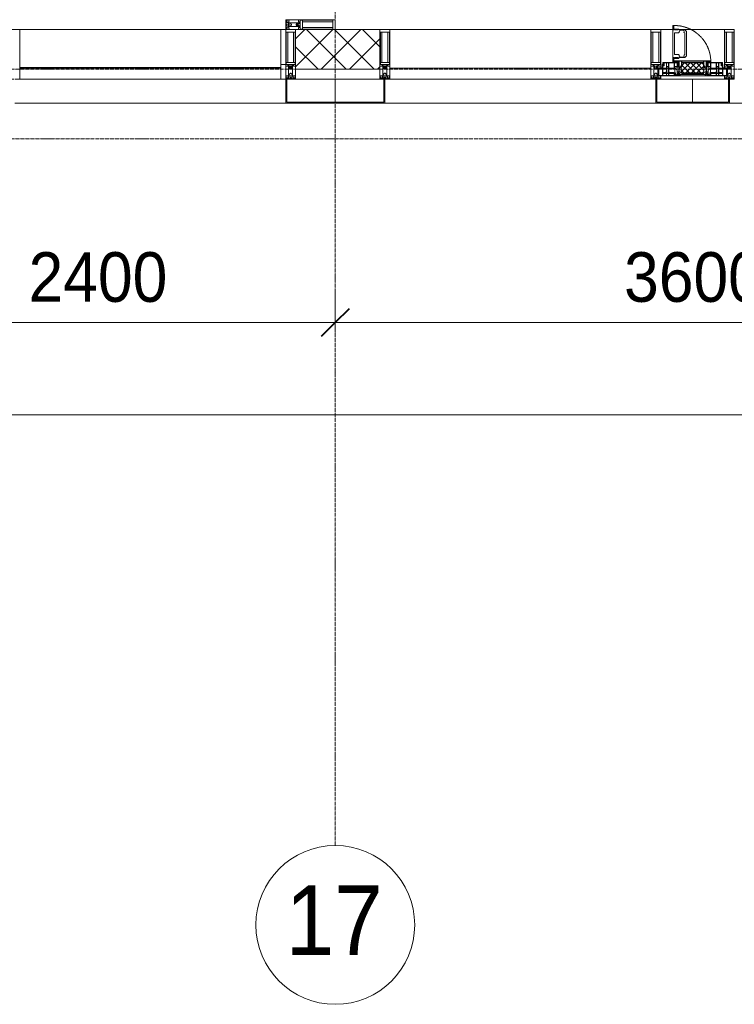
# Model space of a CAD drawing. Header units: millimetres. Extents: x 5617 to 125204, y 7718 to 237738.
# Tile 3 of 71: x 33349 to 36949, y 55190 to 60150. Entities that reach past the tile are written whole.
import ezdxf

# ---------------------------------------------------------------- set-up
doc = ezdxf.new("R2010")
doc.units = ezdxf.units.MM
for name, pattern in [('-D1-02х01', [3, 2, -1]), ('ADSK_Линия сетки', [25, 20, -2.5, 0, -2.5]), ('Линия сетки', [25, 20, -2.5, 0, -2.5])]:
    doc.linetypes.add(name, pattern=pattern)
for name, color, linetype, lineweight in [('Импосты витража', 7, 'Continuous', 18), ('Колонны', 7, 'Continuous', 18), ('Окна', 7, 'Continuous', 18), ('Оси', 7, 'Continuous', 9), ('Панели витража', 7, 'Continuous', 18), ('Перекрытия', 7, 'Continuous', 18), ('Размеры', 7, 'Continuous', 9), ('Размеры-100', 7, 'Continuous', 9), ('Стены', 7, 'Continuous', 18), ('Стены разрез', 7, 'Continuous', 40), ('Элементы узлов', 7, 'Continuous', 18)]:
    doc.layers.add(name, color=color, linetype=linetype, lineweight=lineweight)
doc.styles.add('Arial', font='arial.ttf', dxfattribs={"width": 0.9, "height": 250})
doc.styles.add('Arial_1', font='arial.ttf', dxfattribs={"width": 0.9, "height": 350})
doc.dimstyles.new('Основной_2_5_мм', dxfattribs={"dimscale": 304.8, "dimtxt": 255.06485, "dimasz": 0.463911, "dimexe": 0.492126, "dimexo": 0.492126, "dimgap": 0.098425, "dimtad": 1, "dimdec": 0, "dimdsep": 46, "dimtxsty": 'Arial', "dimblk1": 'OBLIQUE', "dimblk2": 'OBLIQUE', "dimsah": 1, "dimcen": 0.09, "dimdle": 0.492126, "dimazin": 2, "dimtfac": 1, "dimtdec": 4, "dimtix": 1, "dimtmove": 0, "dimatfit": 3, "dimfxl": 1, "dimtvp": 1, "dimtolj": 1, "dimtzin": 0, "dimlwd": 20, "dimlwe": 20, "dimarcsym": 2})

# ---------------------------------------------------------------- blocks, each defined once
blk = doc.blocks.new('135_SLK_K3_AR_rvt-1-МКСС_K3_L26__85_950_')
at = {"layer": 'Перекрытия', "color": 254, "true_color": 0xcccccc}
blk.add_line((71700, 59925), (71675, 59925), dxfattribs=at)
blk = doc.blocks.new('Rectangular Mullion - 50Wx250H-2623690-МКСС_K3_L26__85_950_')
at = {"layer": 'Элементы узлов', "color": 254, "lineweight": 5, "true_color": 0xcccccc}
for p, q in [((-25, 65.2), (-25, 250)), ((-25, 250), (0, 250)), ((25, 250), (0, 250)), ((25, 65.2), (25, 250)), ((-23, 237.3), (0, 237.3)), ((-23, 237.3), (-23, 73.6)), ((-14.9, 84), (-14.9, 237.3)), ((23, 237.3), (0, 237.3)), ((14.9, 84), (14.9, 237.3)), ((23, 237.3), (23, 73.6)), ((-14, 65.2), (-25, 65.2)), ((0, 84), (-23, 84)), ((-0.5, 73.6), (-23, 73.6)), ((-14, 71.3), (-14, 65.2)), ((-10, 71.3), (-14, 71.3)), ((-10, 53), (-10, 71.3)), ((-8.7, 53), (-10, 53)), ((-10, 53), (-10, 17)), ((-8.7, 53), (-7, 54.7)), ((-7, 65.2), (-5.9, 67.3)), ((-7, 65.2), (-7, 54.7)), ((-4.1, 67.3), (-5.9, 67.3)), ((-4.1, 67.3), (-2.9, 65.1)), ((-2.9, 65.1), (-2.9, 54.6)), ((-1.3, 53), (-2.9, 54.6)), ((0, 53), (-1.3, 53)), ((0, 84), (23, 84)), ((0, 53), (1.3, 53)), ((0.5, 73.6), (23, 73.6)), ((1.3, 53), (2.9, 54.6)), ((4.1, 67.3), (2.9, 65.1)), ((2.9, 65.1), (2.9, 54.6)), ((4.1, 67.3), (5.9, 67.3)), ((7, 65.2), (5.9, 67.3)), ((7, 65.2), (7, 54.7)), ((8.7, 53), (7, 54.7)), ((8.7, 53), (10, 53)), ((10, 71.3), (14, 71.3)), ((10, 53), (10, 71.3)), ((10, 53), (10, 17)), ((14, 71.3), (14, 65.2)), ((14, 65.2), (25, 65.2)), ((-23.8, 14.6), (-25, 14.2)), ((-25, 0), (-25, 14.2)), ((-22.3, 17), (-23.8, 17)), ((-23.8, 17), (-23.8, 14.6)), ((-22.5, 10.6), (-23.8, 14.6)), ((-22.5, 10.6), (-23.7, 9.9)), ((-23.7, 1.3), (-23.7, 9.9)), ((-23.7, 1.3), (-11.8, 1.3)), ((-23.2, 10.2), (-22.5, 8)), ((-22.5, 8), (-22.5, 4.5)), ((-21.3, 4.5), (-22.5, 4.5)), ((-22.3, 17), (-22.3, 16)), ((-22.3, 16), (-21.3, 16)), ((-19, 17.6), (-21.3, 16)), ((-21.3, 4.5), (-21.3, 6.5)), ((-21.3, 6.5), (-14.2, 6.5)), ((-18.4, 16.6), (-19, 17.6)), ((-7.4, 16.6), (-18.4, 16.6)), ((-14.2, 6.5), (-14.2, 4.5)), ((-13.2, 4.5), (-14.2, 4.5)), ((-13.2, 4.5), (-12.2, 7.2)), ((-12.7, 7.6), (-11.3, 11.4)), ((-12.7, 7.6), (-11.8, 6.9)), ((-12.2, 9), (-12.2, 14.8)), ((-12.2, 14.8), (0, 14.8)), ((-11.8, 1.3), (-11.8, 6.9)), ((-10.5, 11.2), (-11.3, 11.4)), ((-10.5, 1.5), (-10.5, 11.2)), ((-4.8, 1.5), (-10.5, 1.5)), ((-10, 17), (-7.5, 17)), ((-8.5, 23), (-1.5, 30)), ((-8.5, 18.5), (-8.5, 23)), ((-7.5, 18.5), (-8.5, 18.5)), ((-7.5, 17), (-7.5, 18.5)), ((-7.4, 18), (-7.4, 16.6)), ((-2.6, 18), (-7.4, 18)), ((0, 8), (-4.8, 8)), ((-4.8, 1.5), (-4.8, 8)), ((-2.6, 18), (-2.6, 16.8)), ((-2.6, 16.8), (0, 16.8)), ((-1.5, 30), (0, 30)), ((1.5, 30), (0, 30)), ((2.6, 16.8), (0, 16.8)), ((0, 14.8), (0, 16.8)), ((0, 14.8), (0, 16.8)), ((12.2, 14.8), (0, 14.8)), ((0, 0), (0, 8)), ((0, 8), (4.8, 8)), ((0, 0), (0, 8)), ((8.5, 23), (1.5, 30)), ((2.6, 18), (2.6, 16.8)), ((2.6, 18), (7.4, 18)), ((4.8, 1.5), (4.8, 8)), ((4.8, 1.5), (10.5, 1.5)), ((7.4, 18), (7.4, 16.6)), ((7.4, 16.6), (18.4, 16.6)), ((7.5, 18.5), (8.5, 18.5)), ((7.5, 17), (7.5, 18.5)), ((10, 17), (7.5, 17)), ((8.5, 18.5), (8.5, 23)), ((10.5, 11.2), (11.3, 11.4)), ((10.5, 1.5), (10.5, 11.2)), ((12.7, 7.6), (11.3, 11.4)), ((12.7, 7.6), (11.8, 6.9)), ((11.8, 1.3), (11.8, 6.9)), ((23.7, 1.3), (11.8, 1.3)), ((12.2, 9), (12.2, 14.8)), ((13.2, 4.5), (12.2, 7.2)), ((13.2, 4.5), (14.2, 4.5)), ((21.3, 6.5), (14.2, 6.5)), ((14.2, 6.5), (14.2, 4.5)), ((18.4, 16.6), (19, 17.6)), ((19, 17.6), (21.3, 16)), ((22.3, 16), (21.3, 16)), ((21.3, 4.5), (21.3, 6.5)), ((21.3, 4.5), (22.5, 4.5)), ((22.3, 17), (22.3, 16)), ((22.3, 17), (23.8, 17)), ((22.5, 10.6), (23.8, 14.6)), ((22.5, 10.6), (23.7, 9.9)), ((23.2, 10.2), (22.5, 8)), ((22.5, 8), (22.5, 4.5)), ((23.7, 1.3), (23.7, 9.9)), ((23.8, 17), (23.8, 14.6)), ((23.8, 14.6), (25, 14.2)), ((25, 0), (25, 14.2)), ((-25, 0), (0, 0)), ((25, 0), (0, 0))]:
    blk.add_line(p, q, dxfattribs=at)
for centre, start, end in [((-0.5, 73.1), 360, 90), ((0.5, 73.1), 90, 180)]:
    blk.add_arc(centre, 0.5, start, end, dxfattribs=at)
blk = doc.blocks.new('Rectangular Mullion - R_StandardFrame_50Wx250H-6662319-МКСС_K3_L26__85_950_')
at = {"layer": 'Импосты витража', "color": 254, "lineweight": 5, "true_color": 0xcccccc}
for p, q in [((-50, 0), (-50, 250)), ((-50, 250), (0, 250)), ((0, 250), (0, 0)), ((-5, 0), (-50, 0))]:
    blk.add_line(p, q, dxfattribs=at)
blk = doc.blocks.new('Rectangular Mullion - R_StandardFrame_50Wx250H-6161226-МКСС_K3_L26__85_950_')
at = {"layer": 'Импосты витража', "color": 254, "lineweight": 5, "true_color": 0xcccccc}
blk.add_line((72175, 59850), (71750, 59850), dxfattribs=at)
blk = doc.blocks.new('Rectangular Mullion - R_StandardFrame_50Wx250H-6662315-МКСС_K3_L26__85_950_')
at = {"layer": 'Импосты витража', "color": 254, "lineweight": 5, "true_color": 0xcccccc}
for p, q in [((-25, 0), (-25, 250)), ((-25, 250), (25, 250)), ((25, 250), (25, 0)), ((0, 0), (-25, 0)), ((25, 0), (5, 0))]:
    blk.add_line(p, q, dxfattribs=at)
blk = doc.blocks.new('System Panel - A_PAN_Glass-6685247-МКСС_K3_L26__85_950_')
at = {"layer": 'Панели витража', "color": 254, "lineweight": 5, "true_color": 0xcccccc}
for p, q in [((657.5, 0), (-657.5, 0)), ((-657.5, 0), (-657.5, -55)), ((657.5, -55), (657.5, 0)), ((-657.5, -55), (657.5, -55))]:
    blk.add_line(p, q, dxfattribs=at)
blk = doc.blocks.new('Rectangular Mullion - R_StandardFrame_50Wx250H-6161228-МКСС_K3_L26__85_950_')
at = {"layer": 'Импосты витража', "color": 254, "lineweight": 5, "true_color": 0xcccccc}
blk.add_line((72225, 60100), (73540, 60100), dxfattribs=at)
blk = doc.blocks.new('Rectangular Mullion - R_StandardFrame_50Wx250H-6662316-МКСС_K3_L26__85_950_')
at = {"layer": 'Импосты витража', "color": 254, "lineweight": 5, "true_color": 0xcccccc}
for p, q in [((-25, 57), (-25, 250)), ((-25, 250), (25, 250)), ((25, 250), (25, 0)), ((-25, 0), (-25, 17)), ((-5, 0), (-25, 0)), ((25, 0), (0, 0))]:
    blk.add_line(p, q, dxfattribs=at)
blk = doc.blocks.new('A_PAN_Створка - 383мм 7_1-6669729-МКСС_K3_L26__85_950_')
at = {"layer": 'Панели витража', "lineweight": 5, "true_color": 0xcccccc}
h = blk.add_hatch(dxfattribs=at)
h.set_pattern_fill('FP_23', color=254, style=0, pattern_type=2)
h.set_pattern_definition([(225, (73750, 59850), (14.1421356, -14.1421356), []), (315, (73750, 59850), (14.1421356, 14.1421356), [])])
h.paths.add_polyline_path([(24.7, -31.8), (-54.5, -31.8), (-54.9, -34.1), (-57.2, -36.4), (-57.2, -60.8), (-54.6, -63.4), (-53.6, -82.7), (54.6, -81.8), (54.6, -63.4), (57.2, -60.8), (57.2, -36.4), (54.9, -34.1), (54.5, -31.8)])
at = {"layer": 'Окна', "color": 254, "lineweight": 5, "true_color": 0xcccccc}
for p, q in [((-67.9, -17), (-171, -17)), ((-171, -17), (-171, -57)), ((-171, -18.5), (-153.5, -18.5)), ((-153.5, -18.5), (-152, -20)), ((-152, -20), (-152, -73.5)), ((-150.5, -17), (-150.5, -29.4)), ((-132.4, -18.6), (-150.5, -18.6)), ((-150.5, -29.4), (-132.4, -29.4)), ((-150.5, -33.6), (-150.5, -68)), ((-136.3, -33.6), (-150.5, -33.6)), ((-137.2, -31), (-135.8, -35)), ((-132.5, -31), (-137.2, -31)), ((-132.1, -36.8), (-135.8, -35)), ((-132.1, -49), (-135.8, -50.8)), ((-132.5, -31.9), (-133.4, -33.7)), ((-133.4, -33.7), (-130.1, -35.3)), ((-132.5, -31.9), (-132.5, -31)), ((-132.4, -29.4), (-132.4, -18.6)), ((-132.1, -49), (-132.1, -36.8)), ((-131, -18.2), (-131, -29.5)), ((-120.8, -18.2), (-131, -18.2)), ((-131, -29.5), (-120.8, -29.5)), ((-131, -30.9), (-131, -33)), ((-120.8, -30.9), (-131, -30.9)), ((-129.4, -34.6), (-131, -33)), ((-130.1, -35.3), (-129.4, -34.6)), ((-130.1, -35.3), (-130.1, -50.4)), ((-122.4, -34.6), (-120.8, -33)), ((-121.7, -35.3), (-122.4, -34.6)), ((-118.4, -33.7), (-121.7, -35.3)), ((-121.7, -35.3), (-121.7, -50.4)), ((-120.8, -18.2), (-120.8, -29.5)), ((-120.8, -30.9), (-120.8, -33)), ((-119.7, -36.8), (-115.9, -35)), ((-119.7, -49), (-119.7, -36.8)), ((-119.7, -49), (-115.9, -50.8)), ((-119.3, -18.6), (-92.5, -18.6)), ((-119.3, -29.4), (-119.3, -18.6)), ((-92.5, -29.4), (-119.3, -29.4)), ((-119.3, -31), (-114.6, -31)), ((-119.3, -31.9), (-119.3, -31)), ((-119.3, -31.9), (-118.4, -33.7)), ((-114.6, -31), (-115.9, -35)), ((-94.1, -33.5), (-115.4, -33.5)), ((-89.9, -35.1), (-94.1, -33.5)), ((-92.5, -18.6), (-92.5, -29.4)), ((-90.8, -18.5), (-90.8, -29.4)), ((-87.3, -18.5), (-90.8, -18.5)), ((-90.8, -29.4), (-85.9, -29.4)), ((-89.9, -32.5), (-89.9, -35.1)), ((-85.9, -32.5), (-89.9, -32.5)), ((-89.9, -35.1), (-89.9, -50.9)), ((-87.3, -20.4), (-87.3, -18.5)), ((-87.3, -20.4), (-87.3, -21.9)), ((-84.8, -20.4), (-87.3, -20.4)), ((-87.3, -21.9), (-85.9, -21.9)), ((-85.9, -18.2), (-85.9, -20.4)), ((-75.9, -18.2), (-85.9, -18.2)), ((-85.9, -21.9), (-85.9, -29.4)), ((-85.9, -29.4), (-85.9, -32.5)), ((-85.9, -53.5), (-78, -45.6)), ((-83.4, -20.4), (-84.8, -20.4)), ((-70, -33.8), (-83.4, -20.4)), ((-78, -84), (-78, -23.5)), ((-78, -23.5), (-67.9, -23.5)), ((-78, -36.8), (-70, -36.8)), ((-78, -45.6), (-78, -36.8)), ((-75.9, -21.5), (-75.9, -18.2)), ((-75.9, -21.5), (-75.9, -23.5)), ((-74.9, -21.5), (-75.9, -21.5)), ((-75.9, -23.5), (-73, -23.5)), ((-74.9, -17.9), (-74.9, -21.5)), ((-68.9, -17.9), (-74.9, -17.9)), ((-67.2, -29.3), (-73, -23.5)), ((-61.4, -23.5), (-70, -32.1)), ((-70, -32.1), (-70, -62.5)), ((-70, -36.8), (-70, -33.8)), ((-68.9, -21.5), (-68.9, -17.9)), ((-67.9, -21.5), (-68.9, -21.5)), ((67.9, -17), (-67.9, -17)), ((-61.4, -23.5), (-67.9, -17)), ((-67.9, -17), (-67.9, -23.5)), ((-67.9, -17), (67.9, -17)), ((-67.9, -21.5), (-67.9, -23.5)), ((-67.9, -23.5), (-64.6, -26.8)), ((-67.9, -23.5), (-64.6, -26.8)), ((-64.6, -26.8), (-67.2, -29.3)), ((-64.6, -26.8), (-61.4, -23.5)), ((61.4, -23.5), (-61.4, -23.5)), ((67.9, -17), (61.4, -23.5)), ((70, -32.1), (61.4, -23.5)), ((61.4, -23.5), (64.6, -26.8)), ((67.9, -23.5), (64.6, -26.8)), ((64.6, -26.8), (67.9, -23.5)), ((64.6, -26.8), (67.2, -29.3)), ((67.2, -29.3), (73, -23.5)), ((67.9, -23.5), (67.9, -17)), ((171, -17), (67.9, -17)), ((67.9, -21.5), (67.9, -23.5)), ((67.9, -21.5), (68.9, -21.5)), ((67.9, -23.5), (78, -23.5)), ((68.9, -17.9), (74.9, -17.9)), ((68.9, -21.5), (68.9, -17.9)), ((70, -33.8), (83.4, -20.4)), ((70, -62.5), (70, -32.1)), ((70, -36.8), (70, -33.8)), ((78, -36.8), (70, -36.8)), ((75.9, -23.5), (73, -23.5)), ((74.9, -17.9), (74.9, -21.5)), ((74.9, -21.5), (75.9, -21.5)), ((75.9, -18.2), (85.9, -18.2)), ((75.9, -21.5), (75.9, -18.2)), ((75.9, -21.5), (75.9, -23.5)), ((78, -23.5), (78, -84)), ((78, -45.6), (78, -36.8)), ((85.9, -53.5), (78, -45.6)), ((83.4, -20.4), (84.8, -20.4)), ((84.8, -20.4), (87.3, -20.4)), ((85.9, -18.2), (85.9, -20.4)), ((85.9, -21.9), (85.9, -29.4)), ((87.3, -21.9), (85.9, -21.9)), ((85.9, -29.4), (85.9, -32.5)), ((90.8, -29.4), (85.9, -29.4)), ((85.9, -32.5), (89.9, -32.5)), ((87.3, -18.5), (90.8, -18.5)), ((87.3, -20.4), (87.3, -18.5)), ((87.3, -20.4), (87.3, -21.9)), ((89.9, -32.5), (89.9, -35.1)), ((89.9, -35.1), (94.1, -33.5)), ((89.9, -35.1), (89.9, -50.9)), ((90.8, -18.5), (90.8, -29.4)), ((92.5, -18.6), (92.5, -29.4)), ((119.3, -18.6), (92.5, -18.6)), ((92.5, -29.4), (119.3, -29.4)), ((94.1, -33.5), (115.4, -33.5)), ((114.6, -31), (115.9, -35)), ((119.3, -31), (114.6, -31)), ((119.7, -36.8), (115.9, -35)), ((119.7, -49), (115.9, -50.8)), ((119.3, -31.9), (118.4, -33.7)), ((118.4, -33.7), (121.7, -35.3)), ((119.3, -29.4), (119.3, -18.6)), ((119.3, -31.9), (119.3, -31)), ((119.7, -49), (119.7, -36.8)), ((120.8, -18.2), (120.8, -29.5)), ((120.8, -18.2), (131, -18.2)), ((131, -29.5), (120.8, -29.5)), ((120.8, -30.9), (120.8, -33)), ((120.8, -30.9), (131, -30.9)), ((122.4, -34.6), (120.8, -33)), ((121.7, -35.3), (122.4, -34.6)), ((121.7, -35.3), (121.7, -50.4)), ((129.4, -34.6), (131, -33)), ((130.1, -35.3), (129.4, -34.6)), ((133.4, -33.7), (130.1, -35.3)), ((130.1, -35.3), (130.1, -50.4)), ((131, -18.2), (131, -29.5)), ((131, -30.9), (131, -33)), ((132.1, -36.8), (135.8, -35)), ((132.1, -49), (132.1, -36.8)), ((132.1, -49), (135.8, -50.8)), ((132.4, -18.6), (150.5, -18.6)), ((132.4, -29.4), (132.4, -18.6)), ((150.5, -29.4), (132.4, -29.4)), ((132.5, -31), (137.2, -31)), ((132.5, -31.9), (132.5, -31)), ((132.5, -31.9), (133.4, -33.7)), ((137.2, -31), (135.8, -35)), ((136.3, -33.6), (150.5, -33.6)), ((150.5, -17), (150.5, -29.4)), ((150.5, -33.6), (150.5, -68)), ((153.5, -18.5), (152, -20)), ((152, -20), (152, -73.5)), ((171, -18.5), (153.5, -18.5)), ((171, -57), (171, -17)), ((-171, -55.5), (-152, -55.5)), ((-171, -57), (-156, -57)), ((-153, -60), (-153, -73.5)), ((-153, -73.5), (-150, -73.5)), ((-136.4, -52.4), (-150.5, -52.4)), ((-150.5, -56.6), (-132.4, -56.6)), ((-150.5, -68), (-143.5, -68)), ((-150.5, -69.5), (-150.5, -73.5)), ((-145, -69.5), (-150.5, -69.5)), ((-150, -73.5), (-150, -84)), ((-150, -84), (-78, -84)), ((-148.5, -81), (-148.5, -82.5)), ((-143.5, -81), (-148.5, -81)), ((-148.5, -82.5), (-132.4, -82.5)), ((-145, -69.5), (-145, -79.5)), ((-143.5, -68), (-143.5, -81)), ((-137.2, -54.8), (-135.8, -50.8)), ((-132.5, -54.8), (-137.2, -54.8)), ((-133.4, -52), (-130.1, -50.4)), ((-132.5, -53.8), (-133.4, -52)), ((-132.5, -53.8), (-132.5, -54.8)), ((-132.4, -56.6), (-132.4, -82.5)), ((-129.4, -51.1), (-131, -52.7)), ((-131, -55.1), (-131, -52.7)), ((-120.8, -55.1), (-131, -55.1)), ((-131, -56.5), (-131, -62.6)), ((-131, -56.5), (-120.8, -56.5)), ((-120.8, -62.6), (-131, -62.6)), ((-131, -64.6), (-120.8, -64.6)), ((-131, -82.5), (-131, -64.6)), ((-131, -82.5), (-120.8, -82.5)), ((-130.1, -50.4), (-129.4, -51.1)), ((-121.7, -50.4), (-122.4, -51.1)), ((-122.4, -51.1), (-120.8, -52.7)), ((-118.4, -52), (-121.7, -50.4)), ((-120.8, -55.1), (-120.8, -52.7)), ((-120.8, -56.5), (-120.8, -62.6)), ((-120.8, -82.5), (-120.8, -64.6)), ((-119.3, -53.8), (-118.4, -52)), ((-119.3, -53.8), (-119.3, -54.8)), ((-119.3, -54.8), (-114.6, -54.8)), ((-119.3, -56.6), (-119.3, -82.5)), ((-92.5, -56.6), (-119.3, -56.6)), ((-119.3, -82.5), (-92.5, -82.5)), ((-114.6, -54.8), (-115.9, -50.8)), ((-94.1, -52.5), (-115.3, -52.5)), ((-89.9, -50.9), (-94.1, -52.5)), ((-92.5, -56.6), (-92.5, -82.5)), ((-73.9, -87.5), (-91.5, -87.5)), ((-91.5, -87.5), (-91.5, -92)), ((-91.5, -92), (91.5, -92)), ((-90.8, -56.6), (-85.9, -56.6)), ((-90.8, -62.7), (-90.8, -56.6)), ((-80.4, -62.7), (-90.8, -62.7)), ((-90.8, -64.6), (-90.8, -82.5)), ((-80.1, -64.6), (-90.8, -64.6)), ((-90.8, -82.5), (-79.5, -82.5)), ((-89.9, -52.2), (-89.9, -50.9)), ((-89.9, -52.2), (-88.6, -53.5)), ((-85.9, -53.5), (-88.6, -53.5)), ((-85.9, -56.6), (-85.9, -53.5)), ((-78, -84), (-85, -84)), ((-85, -84), (-85, -87.5)), ((-85, -87.5), (-78, -87.5)), ((-80.4, -61.1), (-80.4, -62.7)), ((-78, -61.1), (-80.4, -61.1)), ((-80.1, -66.1), (-80.1, -64.6)), ((-78, -66.1), (-80.1, -66.1)), ((-79.5, -80.6), (-78, -80.6)), ((-79.5, -82.5), (-79.5, -80.6)), ((-78, -66.1), (-78, -61.1)), ((-78, -87.5), (-78, -84)), ((-78, -84), (-73.9, -84)), ((-70, -62.5), (-73.9, -62.5)), ((-73.9, -62.5), (-73.9, -87.5)), ((73.9, -62.5), (70, -62.5)), ((73.9, -87.5), (73.9, -62.5)), ((73.9, -84), (78, -84)), ((91.5, -87.5), (73.9, -87.5)), ((78, -61.1), (80.4, -61.1)), ((78, -66.1), (78, -61.1)), ((78, -66.1), (80.1, -66.1)), ((79.5, -80.6), (78, -80.6)), ((78, -87.5), (78, -84)), ((78, -84), (85, -84)), ((78, -84), (150, -84)), ((85, -87.5), (78, -87.5)), ((79.5, -82.5), (79.5, -80.6)), ((90.8, -82.5), (79.5, -82.5)), ((80.1, -64.6), (90.8, -64.6)), ((80.1, -66.1), (80.1, -64.6)), ((80.4, -61.1), (80.4, -62.7)), ((80.4, -62.7), (90.8, -62.7)), ((85, -84), (85, -87.5)), ((85.9, -53.5), (88.6, -53.5)), ((85.9, -56.6), (85.9, -53.5)), ((90.8, -56.6), (85.9, -56.6)), ((89.9, -52.2), (88.6, -53.5)), ((89.9, -50.9), (94.1, -52.5)), ((89.9, -52.2), (89.9, -50.9)), ((90.8, -62.7), (90.8, -56.6)), ((90.8, -64.6), (90.8, -82.5)), ((91.5, -92), (91.5, -87.5)), ((92.5, -56.6), (119.3, -56.6)), ((92.5, -56.6), (92.5, -82.5)), ((119.3, -82.5), (92.5, -82.5)), ((94.1, -52.5), (115.3, -52.5)), ((114.6, -54.8), (115.9, -50.8)), ((119.3, -54.8), (114.6, -54.8)), ((118.4, -52), (121.7, -50.4)), ((119.3, -53.8), (118.4, -52)), ((119.3, -53.8), (119.3, -54.8)), ((119.3, -56.6), (119.3, -82.5)), ((122.4, -51.1), (120.8, -52.7)), ((120.8, -55.1), (120.8, -52.7)), ((120.8, -55.1), (131, -55.1)), ((120.8, -56.5), (120.8, -62.6)), ((131, -56.5), (120.8, -56.5)), ((120.8, -62.6), (131, -62.6)), ((120.8, -82.5), (120.8, -64.6)), ((131, -64.6), (120.8, -64.6)), ((131, -82.5), (120.8, -82.5)), ((121.7, -50.4), (122.4, -51.1)), ((130.1, -50.4), (129.4, -51.1)), ((129.4, -51.1), (131, -52.7)), ((133.4, -52), (130.1, -50.4)), ((131, -55.1), (131, -52.7)), ((131, -56.5), (131, -62.6)), ((131, -82.5), (131, -64.6)), ((150.5, -56.6), (132.4, -56.6)), ((132.4, -56.6), (132.4, -82.5)), ((148.5, -82.5), (132.4, -82.5)), ((132.5, -53.8), (133.4, -52)), ((132.5, -53.8), (132.5, -54.8)), ((132.5, -54.8), (137.2, -54.8)), ((137.2, -54.8), (135.8, -50.8)), ((136.4, -52.4), (150.5, -52.4)), ((143.5, -68), (143.5, -81)), ((150.5, -68), (143.5, -68)), ((143.5, -81), (148.5, -81)), ((145, -69.5), (150.5, -69.5)), ((145, -69.5), (145, -79.5)), ((148.5, -81), (148.5, -82.5)), ((150, -84), (150, -73.5)), ((150, -73.5), (153, -73.5)), ((150.5, -69.5), (150.5, -73.5)), ((171, -55.5), (152, -55.5)), ((153, -73.5), (153, -60)), ((156, -57), (171, -57))]:
    blk.add_line(p, q, dxfattribs=at)
at = {"layer": 'Окна', "color": 7, "lineweight": 5, "true_color": 0xf4f4f4}
for p, q in [((95.1, -87.5), (95.1, -105.1)), ((99.6, -87.5), (95.1, -87.5)), ((97.9, -95.6), (95.1, -95.6)), ((97.9, -95.6), (97.9, -109.6)), ((99.6, -270.5), (99.6, -87.5)), ((39.7, -109), (31.1, -117.6)), ((31.1, -117.6), (31.1, -240.4)), ((41.4, -123.8), (39.1, -124.2)), ((39.1, -179), (39.1, -124.2)), ((70.1, -109), (39.7, -109)), ((41.4, -123.8), (43.5, -121.7)), ((45, -113.3), (42.3, -118.2)), ((42.3, -118.2), (43.5, -121.7)), ((45.9, -111.2), (45, -113.3)), ((63.3, -111.2), (45.9, -111.2)), ((64.1, -113), (63.3, -111.2)), ((64.1, -113), (66.7, -117)), ((66.7, -117), (68.6, -118.3)), ((68.6, -118.3), (68.6, -121.6)), ((68.6, -121.6), (71.1, -124.1)), ((70.1, -105.1), (70.1, -109)), ((95.1, -105.1), (70.1, -105.1)), ((71.1, -124.1), (89.5, -124.1)), ((74.1, -109.6), (74.1, -105.1)), ((89.1, -109.6), (74.1, -109.6)), ((89.1, -105.1), (89.1, -109.6)), ((89.5, -124.1), (90.6, -125.2)), ((90.6, -125.2), (90.6, -232.8)), ((93.1, -109.6), (93.1, -105.1)), ((97.9, -109.6), (93.1, -109.6)), ((39.1, -179), (39.1, -233.8)), ((39.7, -249), (31.1, -240.4)), ((41.4, -234.2), (39.1, -233.8)), ((41.4, -234.2), (43.5, -236.3)), ((42.3, -239.8), (43.5, -236.3)), ((45, -244.7), (42.3, -239.8)), ((45.9, -246.8), (45, -244.7)), ((63.3, -246.8), (45.9, -246.8)), ((64.1, -245), (63.3, -246.8)), ((64.1, -245), (66.7, -241)), ((66.7, -241), (68.6, -239.7)), ((68.6, -236.4), (71.1, -233.9)), ((68.6, -239.7), (68.6, -236.4)), ((71.1, -233.9), (89.5, -233.9)), ((89.5, -233.9), (90.6, -232.8)), ((70.1, -249), (39.7, -249)), ((70.1, -252.9), (70.1, -249)), ((95.1, -252.9), (70.1, -252.9)), ((74.1, -248.4), (74.1, -252.9)), ((89.1, -248.4), (74.1, -248.4)), ((89.1, -252.9), (89.1, -248.4)), ((93.1, -248.4), (93.1, -252.9)), ((97.9, -248.4), (93.1, -248.4)), ((95.1, -270.5), (95.1, -252.9)), ((97.9, -262.4), (95.1, -262.4)), ((99.6, -270.5), (95.1, -270.5)), ((97.9, -262.4), (97.9, -248.4))]:
    blk.add_line(p, q, dxfattribs=at)
at = {"layer": 'Окна', "color": 254, "lineweight": 5, "true_color": 0xcccccc}
for centre, start, end in [((-156, -60), 0, 90), ((156, -60), 90, 180)]:
    blk.add_arc(centre, 3, start, end, dxfattribs=at)
at = {"layer": 'Окна', "color": 254, "linetype": '-D1-02х01', "lineweight": 5, "true_color": 0xcccccc}
blk.add_arc((91.4, -87.5), 183, 181.4091, 271.1445, dxfattribs=at)
at = {"layer": 'Элементы узлов', "color": 254, "lineweight": 5, "true_color": 0xcccccc}
for p, q in [((-70, -32.1), (-61.4, -23.5)), ((-70, -62.5), (-70, -32.1)), ((-67.8, -38.3), (-65.7, -37.4)), ((-67.8, -55.7), (-67.8, -38.3)), ((-65.7, -37.4), (-60.8, -34.7)), ((61.4, -23.5), (-61.4, -23.5)), ((-60.8, -34.7), (-57.3, -35.9)), ((-55.2, -33.8), (-57.3, -35.9)), ((-54.9, -34.1), (-57.2, -36.4)), ((-57.2, -36.4), (-57.2, -60.8)), ((-55.2, -33.8), (-54.8, -31.5)), ((-54.9, -25.8), (-53.9, -24.8)), ((-54.9, -29.5), (-54.9, -25.8)), ((-53.9, -30.5), (-54.9, -29.5)), ((-54.5, -31.8), (-54.9, -34.1)), ((0, -31.5), (-54.8, -31.5)), ((54.5, -31.8), (-54.5, -31.8)), ((-53.9, -24.8), (53.9, -24.8)), ((53.9, -30.5), (-53.9, -30.5)), ((0, -31.5), (54.8, -31.5)), ((54.9, -25.8), (53.9, -24.8)), ((53.9, -30.5), (54.9, -29.5)), ((54.9, -34.1), (54.5, -31.8)), ((55.2, -33.8), (54.8, -31.5)), ((54.9, -29.5), (54.9, -25.8)), ((57.2, -36.4), (54.9, -34.1)), ((55.2, -33.8), (57.3, -35.9)), ((57.2, -60.8), (57.2, -36.4)), ((60.8, -34.7), (57.3, -35.9)), ((65.7, -37.4), (60.8, -34.7)), ((70, -32.1), (61.4, -23.5)), ((67.8, -38.3), (65.7, -37.4)), ((67.8, -55.7), (67.8, -38.3)), ((70, -62.5), (70, -32.1)), ((-91.5, -87.5), (-73.9, -87.5)), ((-91.5, -92), (-91.5, -87.5)), ((-91.5, -92), (91.5, -92)), ((-83.4, -90.3), (-83.4, -87.5)), ((-83.4, -90.3), (-69.4, -90.3)), ((-73.9, -62.5), (-70, -62.5)), ((-73.9, -87.5), (-73.9, -62.5)), ((-69.4, -66.5), (-73.9, -66.5)), ((-73.9, -81.5), (-69.4, -81.5)), ((-69.4, -85.5), (-73.9, -85.5)), ((-69.4, -81.5), (-69.4, -66.5)), ((-69.4, -90.3), (-69.4, -85.5)), ((-61.7, -62.5), (-67.9, -62.5)), ((-67.9, -62.5), (-67.9, -89.3)), ((-67.9, -89.3), (-66.9, -90.3)), ((-66, -56.5), (-67.8, -55.7)), ((-66.9, -90.3), (-57.4, -90.3)), ((-66, -56.5), (-62, -59.1)), ((-62, -59.1), (-60.7, -61)), ((-61.7, -64.9), (-61.7, -62.5)), ((-60.1, -67.7), (-61.7, -64.9)), ((-60.7, -61), (-57.4, -61)), ((-56.4, -67.7), (-60.1, -67.7)), ((-57.4, -61), (-54.9, -63.5)), ((-57.4, -90.3), (-56.4, -89.4)), ((-57.2, -60.8), (-54.6, -63.4)), ((-56.4, -89.4), (-56.4, -67.7)), ((-54.9, -63.5), (-54.9, -81.9)), ((-54.9, -81.9), (-53.8, -83)), ((-54.9, -85.6), (-53.9, -84.6)), ((-54.9, -89.3), (-54.9, -85.6)), ((-53.9, -90.3), (-54.9, -89.3)), ((-54.6, -63.4), (-54.6, -81.8)), ((-54.6, -81.8), (-53.6, -82.7)), ((-53.9, -84.6), (53.9, -84.6)), ((53.9, -90.3), (-53.9, -90.3)), ((53.8, -83), (-53.8, -83)), ((-53.6, -82.7), (53.6, -82.7)), ((53.6, -82.7), (54.6, -81.8)), ((54.9, -81.9), (53.8, -83)), ((54.9, -85.6), (53.9, -84.6)), ((53.9, -90.3), (54.9, -89.3)), ((54.6, -63.4), (57.2, -60.8)), ((54.6, -81.8), (54.6, -63.4)), ((57.4, -61), (54.9, -63.5)), ((54.9, -63.5), (54.9, -81.9)), ((54.9, -89.3), (54.9, -85.6)), ((56.4, -67.7), (60.1, -67.7)), ((56.4, -89.4), (56.4, -67.7)), ((57.4, -90.3), (56.4, -89.4)), ((60.7, -61), (57.4, -61)), ((66.9, -90.3), (57.4, -90.3)), ((60.1, -67.7), (61.7, -64.9)), ((62, -59.1), (60.7, -61)), ((61.7, -62.5), (67.9, -62.5)), ((61.7, -64.9), (61.7, -62.5)), ((66, -56.5), (62, -59.1)), ((66, -56.5), (67.8, -55.7)), ((67.9, -89.3), (66.9, -90.3)), ((67.9, -62.5), (67.9, -89.3)), ((69.4, -66.5), (73.9, -66.5)), ((69.4, -81.5), (69.4, -66.5)), ((73.9, -81.5), (69.4, -81.5)), ((69.4, -85.5), (73.9, -85.5)), ((69.4, -90.3), (69.4, -85.5)), ((83.4, -90.3), (69.4, -90.3)), ((73.9, -62.5), (70, -62.5)), ((73.9, -87.5), (73.9, -62.5)), ((91.5, -87.5), (73.9, -87.5)), ((83.4, -90.3), (83.4, -87.5)), ((91.5, -92), (91.5, -87.5))]:
    blk.add_line(p, q, dxfattribs=at)
blk = doc.blocks.new('Rectangular Mullion - R_StandardFrame_50Wx250H-6161232-МКСС_K3_L26__85_950_')
at = {"layer": 'Импосты витража', "color": 254, "lineweight": 5, "true_color": 0xcccccc}
for p, q in [((73590, 60100), (73650.399983, 60100)), ((73679.899983, 60100), (73910, 60100)), ((73590, 59850), (73910, 59850))]:
    blk.add_line(p, q, dxfattribs=at)
blk = doc.blocks.new('Rectangular Mullion - R_StandardFrame_50Wx250H-V56-МКСС_K3_L26__85_950_')
at = {"layer": 'Импосты витража', "color": 254, "lineweight": 5, "true_color": 0xcccccc}
for p, q in [((-25, 0), (-25, 250)), ((-25, 250), (25, 250)), ((25, 250), (25, 57)), ((0, 0), (-25, 0)), ((25, 0), (5, 0)), ((25, 17), (25, 0))]:
    blk.add_line(p, q, dxfattribs=at)
blk = doc.blocks.new('Rectangular Mullion - R_StandardFrame_50Wx250H-6161248-МКСС_K3_L26__85_950_')
at = {"layer": 'Импосты витража', "color": 254, "lineweight": 5, "true_color": 0xcccccc}
for p, q in [((-25, 0), (-25, 250)), ((-25, 250), (25, 250)), ((25, 250), (25, 0)), ((25, 0), (-25, 0))]:
    blk.add_line(p, q, dxfattribs=at)
blk = doc.blocks.new('A_SLK_PAN_Type1 - Прямой тип панели-6303907-МКСС_K3_L26__85_950_')
at = {"layer": 'Колонны', "color": 254, "lineweight": 5, "true_color": 0xcccccc}
for p, q in [((-245, 0), (-250, 0)), ((-250, 0), (-250, -120)), ((-245, -115), (-245, 0)), ((245, 0), (245, -115)), ((250, 0), (245, 0)), ((250, -120), (250, 0)), ((-250, -120), (250, -120)), ((245, -115), (-245, -115))]:
    blk.add_line(p, q, dxfattribs=at)
blk = doc.blocks.new('A_SLK_PAN_Type1 - Прямой тип панели с перфорацией Ф1_1-6627142-МКСС_K3_L26__85_950_')
at = {"layer": 'Колонны', "color": 254, "lineweight": 5, "true_color": 0xcccccc}
for p, q in [((-180, 0), (-185, 0)), ((-185, 0), (-185, -120)), ((-180, -115), (-180, 0)), ((180, 0), (180, -115)), ((185, 0), (180, 0)), ((185, -120), (185, 0)), ((-185, -120), (185, -120)), ((180, -115), (-180, -115))]:
    blk.add_line(p, q, dxfattribs=at)
blk = doc.blocks.new('A_OGR_PAN_Отлив - A_OGR_PAN_Отлив-5676619-МКСС_K3_L26__85_950_')
at = {"layer": 'Колонны', "color": 254, "lineweight": 5, "true_color": 0xcccccc}
for p, q in [((-875, -115), (-875, 0)), ((-690, -120), (675, -120))]:
    blk.add_line(p, q, dxfattribs=at)
blk = doc.blocks.new('A_OGR_PAN_Отлив - A_OGR_PAN_Отлив-6161129-МКСС_K3_L26__85_950_')
at = {"layer": 'Колонны', "color": 254, "lineweight": 5, "true_color": 0xcccccc}
for p, q in [((-900, -115), (-900, 0)), ((900, -115), (900, 0)), ((-650, -120), (715, -120))]:
    blk.add_line(p, q, dxfattribs=at)
blk = doc.blocks.new('A_OGR_PAN_Отлив - A_OGR_PAN_Отлив-V60-МКСС_K3_L26__85_950_')
at = {"layer": 'Колонны', "color": 254, "lineweight": 5, "true_color": 0xcccccc}
for p, q in [((-900, -115), (-900, 0)), ((650, 0), (625, 0)), ((900, -115), (900, 0)), ((-715, -120), (650, -120))]:
    blk.add_line(p, q, dxfattribs=at)
blk = doc.blocks.new('System Panel - A_PAN_Glass-6685251-МКСС_K3_L26__85_950_')
at = {"layer": 'Панели витража', "color": 254, "lineweight": 5, "true_color": 0xcccccc}
for p, q in [((657.5, 0), (-657.5, 0)), ((-657.5, 0), (-657.5, -55)), ((657.5, -55), (657.5, 0)), ((-657.5, -55), (657.5, -55))]:
    blk.add_line(p, q, dxfattribs=at)
blk = doc.blocks.new('Rectangular Mullion - R_InvisibleFrame_50Wx250H-6683918-МКСС_K3_L26__85_950_')
at = {"layer": 'Импосты витража', "color": 254, "lineweight": 5, "true_color": 0xcccccc}
for p, q in [((71675, 60100), (70360, 60100)), ((71675, 60100), (71675, 59910)), ((71675, 59910), (70360, 59910))]:
    blk.add_line(p, q, dxfattribs=at)
blk = doc.blocks.new('Rectangular Mullion - R_StandardFrame_50Wx250H-6683859-МКСС_K3_L26__85_950_')
at = {"layer": 'Импосты витража', "color": 254, "lineweight": 5, "true_color": 0xcccccc}
for p, q in [((-25, 0), (-25, 250)), ((-25, 250), (25, 250)), ((25, 250), (25, 0)), ((0, 0), (-25, 0)), ((25, 0), (5, 0))]:
    blk.add_line(p, q, dxfattribs=at)
blk = doc.blocks.new('135_SLK_K3_AR_FCD_rvt-1-МКСС_K3_L26__85_950_')
at = {"layer": 'Стены разрез', "lineweight": 5, "true_color": 0xcccccc}
h = blk.add_hatch(dxfattribs=at)
h.set_pattern_fill('FP_5', color=254, style=0, pattern_type=2)
h.set_pattern_definition([(45, (0, 0), (-70.71068, 70.71068), []), (135, (0, 0), (-70.71068, -70.71068), [])])
h.paths.add_polyline_path([(71750, 59900), (72175, 59900), (72175, 60100), (71750, 60100), (71750, 60098.2)])
at = {"layer": 'Перекрытия', "color": 254, "lineweight": 5, "true_color": 0xcccccc}
blk.add_line((71675, 60100), (71700, 60100), dxfattribs=at)
at = {"layer": 'Стены', "color": 254, "lineweight": 5, "true_color": 0xcccccc}
blk.add_line((71675, 59905), (71675, 59910), dxfattribs=at)
at = {"layer": 'Стены разрез', "color": 254, "lineweight": 9, "true_color": 0xcccccc}
for p, q in [((72175, 60100), (71750, 60100)), ((71750, 60100), (71750, 59900)), ((72175, 59900), (72175, 60100)), ((71750, 59900), (72175, 59900))]:
    blk.add_line(p, q, dxfattribs=at)
at = {"layer": 'Импосты витража', "color": 254, "lineweight": 5, "true_color": 0xcccccc, "extrusion": (0, 0, -1), "rotation": 89.99999999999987}
for name in ['Rectangular Mullion - 50Wx250H-2623690-МКСС_K3_L26__85_950_', 'Rectangular Mullion - R_StandardFrame_50Wx250H-6161248-МКСС_K3_L26__85_950_']:
    blk.add_blockref(name, (-71700, 60125), dxfattribs=at)
at = {"layer": 'Импосты витража', "color": 254, "lineweight": 5, "true_color": 0xcccccc, "extrusion": (0, 0, -1)}
for name, p in [('Rectangular Mullion - R_StandardFrame_50Wx250H-6683859-МКСС_K3_L26__85_950_', (-70335, 59850)), ('Rectangular Mullion - 50Wx250H-2623690-МКСС_K3_L26__85_950_', (-71725, 59850)), ('Rectangular Mullion - R_StandardFrame_50Wx250H-6662319-МКСС_K3_L26__85_950_', (-71700, 59850)), ('Rectangular Mullion - 50Wx250H-2623690-МКСС_K3_L26__85_950_', (-72200, 59850)), ('Rectangular Mullion - R_StandardFrame_50Wx250H-6662315-МКСС_K3_L26__85_950_', (-72200, 59850)), ('Rectangular Mullion - 50Wx250H-2623690-МКСС_K3_L26__85_950_', (-73565, 59850)), ('Rectangular Mullion - R_StandardFrame_50Wx250H-6662316-МКСС_K3_L26__85_950_', (-73565, 59850)), ('Rectangular Mullion - 50Wx250H-2623690-МКСС_K3_L26__85_950_', (-73935, 59850)), ('Rectangular Mullion - R_StandardFrame_50Wx250H-V56-МКСС_K3_L26__85_950_', (-73935, 59850))]:
    blk.add_blockref(name, p, dxfattribs=at)
at = {"layer": 'Импосты витража', "color": 254, "lineweight": 5, "true_color": 0xcccccc}
for name in ['Rectangular Mullion - R_InvisibleFrame_50Wx250H-6683918-МКСС_K3_L26__85_950_', 'Rectangular Mullion - R_StandardFrame_50Wx250H-6161228-МКСС_K3_L26__85_950_', 'Rectangular Mullion - R_StandardFrame_50Wx250H-6161232-МКСС_K3_L26__85_950_', 'Rectangular Mullion - R_StandardFrame_50Wx250H-6161226-МКСС_K3_L26__85_950_']:
    blk.add_blockref(name, (0, 0), dxfattribs=at)
at = {"layer": 'Колонны', "color": 254, "lineweight": 5, "true_color": 0xcccccc}
for name, p in [('A_OGR_PAN_Отлив - A_OGR_PAN_Отлив-V60-МКСС_K3_L26__85_950_', (71050, 59850)), ('A_SLK_PAN_Type1 - Прямой тип панели-6303907-МКСС_K3_L26__85_950_', (71950, 59850)), ('A_OGR_PAN_Отлив - A_OGR_PAN_Отлив-6161129-МКСС_K3_L26__85_950_', (72850, 59850)), ('A_SLK_PAN_Type1 - Прямой тип панели с перфорацией Ф1_1-6627142-МКСС_K3_L26__85_950_', (73750, 59850)), ('A_OGR_PAN_Отлив - A_OGR_PAN_Отлив-5676619-МКСС_K3_L26__85_950_', (74625, 59850))]:
    blk.add_blockref(name, p, dxfattribs=at)
at = {"layer": 'Панели витража', "color": 254, "lineweight": 5, "true_color": 0xcccccc, "rotation": 180}
for name, p in [('A_PAN_Створка - 383мм 7_1-6669729-МКСС_K3_L26__85_950_', (73750, 59850)), ('System Panel - A_PAN_Glass-6685251-МКСС_K3_L26__85_950_', (71017.5, 59850)), ('System Panel - A_PAN_Glass-6685247-МКСС_K3_L26__85_950_', (72882.5, 59850))]:
    blk.add_blockref(name, p, dxfattribs=at)
blk = doc.blocks.new('Ось сетки - Круг_Ø8 мм-6577-МКСС_K3_L26__85_950_')
at = {"layer": 'Оси', "lineweight": 20}
for start, end in [(360, 180), (180, 360)]:
    blk.add_arc((0, 0), 4, start, end, dxfattribs=at)
blk = doc.blocks.new('DIMBLOCK10-МКСС_K3_L26__85_950_')
at = {"layer": 'Размеры-100', "lineweight": 20, "transparency": 16777216}
for p, q in [((32539.2, 58624.2), (32539.2, 58774.2)), ((34939.2, 58624.2), (34939.2, 58774.2)), ((32539.2, 58624.2), (34939.2, 58624.2)), ((32539.2, 58624.2), (32539.2, 58574.1)), ((34939.2, 58624.2), (34939.2, 58574.1))]:
    blk.add_line(p, q, dxfattribs=at)
at = {"layer": 'Размеры-100', "lineweight": 40, "transparency": 16777216}
for p, q in [((32539.2, 58624.2), (32609.9, 58694.9)), ((34939.2, 58624.2), (35009.9, 58694.9)), ((32539.2, 58624.2), (32468.5, 58553.5)), ((34939.2, 58624.2), (34868.5, 58553.5))]:
    blk.add_line(p, q, dxfattribs=at)
at = {"layer": 'Размеры-100', "color": 0, "lineweight": 20, "transparency": 16777216, "insert": (33393.9, 58978.7), "char_height": 250, "width": 828.765, "attachment_point": 1, "line_spacing_factor": 0.941778, "style": 'Arial'}
blk.add_mtext('2400', dxfattribs=at)
blk = doc.blocks.new('_Oblique')
at = {"color": 0, "linetype": 'ByBlock', "lineweight": -2}
blk.add_line((-0.5, -0.5), (0.5, 0.5), dxfattribs=at)
blk = doc.blocks.new('DIMBLOCK11-МКСС_K3_L26__85_950_')
at = {"layer": 'Размеры-100', "lineweight": 20, "transparency": 16777216}
for p, q in [((34939.2, 58624.2), (34939.2, 58774.2)), ((38539.2, 58624.2), (38539.2, 58774.2)), ((34939.2, 58624.2), (38539.2, 58624.2)), ((34939.2, 58624.2), (34939.2, 58574.1)), ((38539.2, 58624.2), (38539.2, 58574.1))]:
    blk.add_line(p, q, dxfattribs=at)
at = {"layer": 'Размеры-100', "lineweight": 40, "transparency": 16777216}
for p, q in [((34939.2, 58624.2), (35009.9, 58694.9)), ((38539.2, 58624.2), (38609.9, 58694.9)), ((34939.2, 58624.2), (34868.5, 58553.5)), ((38539.2, 58624.2), (38468.5, 58553.5))]:
    blk.add_line(p, q, dxfattribs=at)
at = {"layer": 'Размеры-100', "color": 0, "lineweight": 20, "transparency": 16777216, "insert": (36393.9, 58978.7), "char_height": 250, "width": 828.765, "attachment_point": 1, "line_spacing_factor": 0.941778, "style": 'Arial'}
blk.add_mtext('3600', dxfattribs=at)
blk = doc.blocks.new('DIMBLOCK30-МКСС_K3_L26__85_950_')
at = {"layer": 'Размеры-100', "lineweight": 20, "transparency": 16777216}
for p, q in [((31339.2, 58159.5), (31339.2, 58309.5)), ((87239.2, 58159.5), (87239.2, 58309.5)), ((31189.2, 58159.5), (87389.2, 58159.5)), ((31339.2, 58159.5), (31339.2, 58109.5)), ((87239.2, 58159.5), (87239.2, 58109.5))]:
    blk.add_line(p, q, dxfattribs=at)
at = {"layer": 'Размеры-100', "lineweight": 40, "transparency": 16777216}
for p, q in [((31339.2, 58159.5), (31409.9, 58230.2)), ((87239.2, 58159.5), (87309.9, 58230.2)), ((31339.2, 58159.5), (31268.5, 58088.8)), ((87239.2, 58159.5), (87168.5, 58088.8))]:
    blk.add_line(p, q, dxfattribs=at)
at = {"layer": 'Размеры-100', "color": 0, "lineweight": 20, "transparency": 16777216, "insert": (58857.6, 58514.1), "char_height": 250, "width": 1035.956, "attachment_point": 1, "line_spacing_factor": 0.941778, "style": 'Arial'}
blk.add_mtext('55900', dxfattribs=at)

msp = doc.modelspace()

# ---------------------------------------------------------------- linework, layer by layer
at = {"layer": 'Оси', "linetype": 'Линия сетки'}
msp.add_line((34939.2, 55989.9), (34939.2, 77400), dxfattribs=at)
at = {"layer": 'Оси', "linetype": 'ADSK_Линия сетки'}
for p, q in [((87439.2, 59900), (28238.8, 59900)), ((87439.2, 59550), (26968.8, 59550))]:
    msp.add_line(p, q, dxfattribs=at)

# ---------------------------------------------------------------- block references
at = {"lineweight": 5}
for name in ['135_SLK_K3_AR_FCD_rvt-1-МКСС_K3_L26__85_950_', '135_SLK_K3_AR_rvt-1-МКСС_K3_L26__85_950_']:
    msp.add_blockref(name, (-37010.8, 0), dxfattribs=at)
at = {"layer": 'Оси', "lineweight": 20, "xscale": 99.99999999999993, "yscale": 99.99999999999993, "zscale": 99.99999999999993}
msp.add_blockref('Ось сетки - Круг_Ø8 мм-6577-МКСС_K3_L26__85_950_', (34939.2, 55589.9), dxfattribs=at)

# ---------------------------------------------------------------- texts
at = {"layer": 'Оси', "insert": (34688.6, 55788.9), "char_height": 350, "width": 606.076, "attachment_point": 1, "style": 'Arial_1'}
msp.add_mtext('17', dxfattribs=at)

# ---------------------------------------------------------------- dimensions: what is measured, and where the dimension line sits
at = {"layer": 'Размеры', "lineweight": 20}
for base, p1, p2, override, picture, middle in [((34939.2, 58624.2), (32539.2, 58724.1), (34939.2, 58724.1), {"dimpost": '<>', "dimfxl": 2400}, 'DIMBLOCK10-МКСС_K3_L26__85_950_', (33739.2, 58781.8)), ((38539.2, 58624.2), (34939.2, 58724.1), (38539.2, 58724.1), {"dimpost": '<>', "dimfxl": 3600}, 'DIMBLOCK11-МКСС_K3_L26__85_950_', (36739.2, 58781.9)), ((87239.2, 58159.5), (31339.2, 58259.5), (87239.2, 58259.5), {"dimpost": '<>', "dimfxl": 55900}, 'DIMBLOCK30-МКСС_K3_L26__85_950_', (59289.2, 58317.1))]:
    dim = msp.add_linear_dim(base=base, p1=p1, p2=p2, dimstyle='Основной_2_5_мм', override=override, dxfattribs=at)
    dim.commit()
    dim.dimension.update_dxf_attribs({"geometry": picture, "text_midpoint": middle})

doc.saveas('drawing.dxf')
